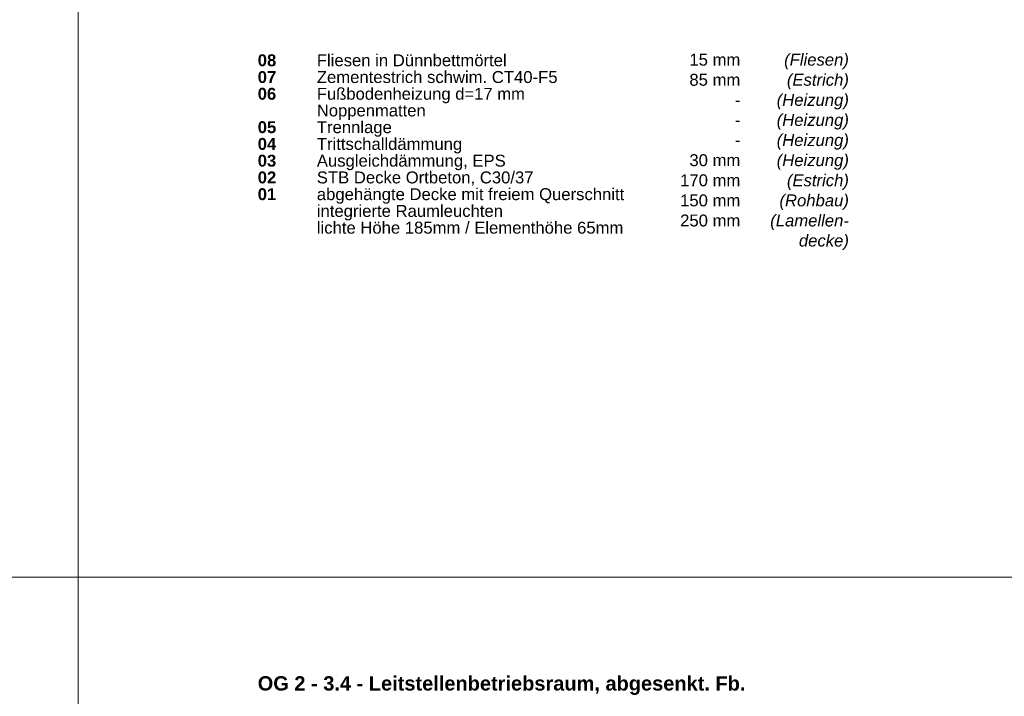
# Model space of a CAD drawing. Header units: metres. Extents: x 0.9 to 30.1, y -10.7 to 8.6.
# Tile 199 of 256: x 11.9 to 14, y 3.9 to 5.4. Entities that reach past the tile are written whole.
import ezdxf

# ---------------------------------------------------------------- set-up
doc = ezdxf.new("R2010")
doc.units = ezdxf.units.M
doc.layers.add('Keine', color=7, linetype='Continuous', lineweight=9)
doc.styles.add('Arial', font='arial.ttf')
doc.styles.add('Arial (bold)', font='arialbd.ttf')
doc.styles.add('Arial (italic)', font='ariali.ttf')

msp = doc.modelspace()

# ---------------------------------------------------------------- linework, layer by layer
at = {"layer": 'Keine', "color": 255, "flags": 128}
for points in [[(10, 6.6), (12, 6.6), (12, 4.2), (10, 4.2)], [(12, 6.6), (14, 6.6), (14, 4.2), (12, 4.2)], [(10, 4.2), (12, 4.2), (12, 1.8), (10, 1.8)], [(12, 4.2), (14, 4.2), (14, 1.8), (12, 1.8)]]:
    msp.add_lwpolyline(points, close=True, dxfattribs=at)

# ---------------------------------------------------------------- texts
at = {"layer": 'Keine', "color": 7, "transparency": 33554687, "char_height": 0.025218, "attachment_point": 3, "line_spacing_factor": 1.011258}
for s, insert, width, style in [('(Fliesen)\\P(Estrich)\\P(Heizung)\\P(Heizung)\\P(Heizung)\\P(Heizung)\\P(Estrich)\\P(Rohbau)\\P(Lamellen-\\Pdecke)', (13.6294, 5.30738), 0.175, 'Arial (italic)'), (' 15 mm\\P85 mm\\P-\\P-\\P-\\P  30 mm\\P170 mm\\P150 mm\\P250 mm', (13.39978, 5.30738), 0.1510902, 'Arial')]:
    msp.add_mtext(s, dxfattribs=dict(at, insert=insert, width=width, style=style))
at = {"layer": 'Keine', "color": 7, "insert": (12.3794, 5.30607), "char_height": 0.0252181, "attachment_point": 1, "line_spacing_factor": 0.842715, "style": 'Arial (bold)'}
msp.add_mtext('\\pxt4.957;08^I{\\fArial|b0|i0|c0|p0;Fliesen in Dünnbettmörtel}{\\fArial|b0|i0|c0|p0;\\H1.2x;\\P}07{\\fArial|b0|i0|c0|p0; }^I{\\fArial|b0|i0|c0|p0;Zementestrich schwim. }{\\fArial|b0|i0|c0|p0;CT40-F5}{\\fArial|b0|i0|c0|p0;\\P}{\\H0.9962x;06}{\\fArial|b0|i0|c0|p0;\\H0.9962x; ^IFußbodenheizung d=17 mm \\P     ^INoppenmatten}{\\fArial|b0|i0|c0|p0;\\P}05{\\fArial|b0|i0|c0|p0; ^ITrennlage}{\\fArial|b0|i0|c0|p0;\\P}04{\\fArial|b0|i0|c0|p0; ^ITrittschalld}{\\fArial|b0|i0|c0|p0;ämmung\\P}03{\\fArial|b0|i0|c0|p0; ^IAusgleich}{\\fArial|b0|i0|c0|p0;dämmung, EPS}{\\fArial|b0|i0|c0|p0;\\P}02{\\fArial|b0|i0|c0|p0; ^ISTB Decke Ortbeton, C30/37\\P}01{\\fArial|b0|i0|c0|p0;^Iabgehängte Decke mit freiem Querschnitt\\P^Iintegrierte Raumleuchten\\P^Ilichte Höhe 185mm / Elementhöhe 65mm}', dxfattribs=at)
at = {"layer": 'Keine', "color": 7, "transparency": 33554687, "insert": (12.3794, 3.99089), "char_height": 0.0302617, "attachment_point": 1, "line_spacing_factor": 0.994404, "style": 'Arial (bold)'}
msp.add_mtext('OG 2 - 3.4 - Leitstellenbetriebsraum, abgesenkt. Fb.', dxfattribs=at)

doc.saveas('drawing.dxf')
